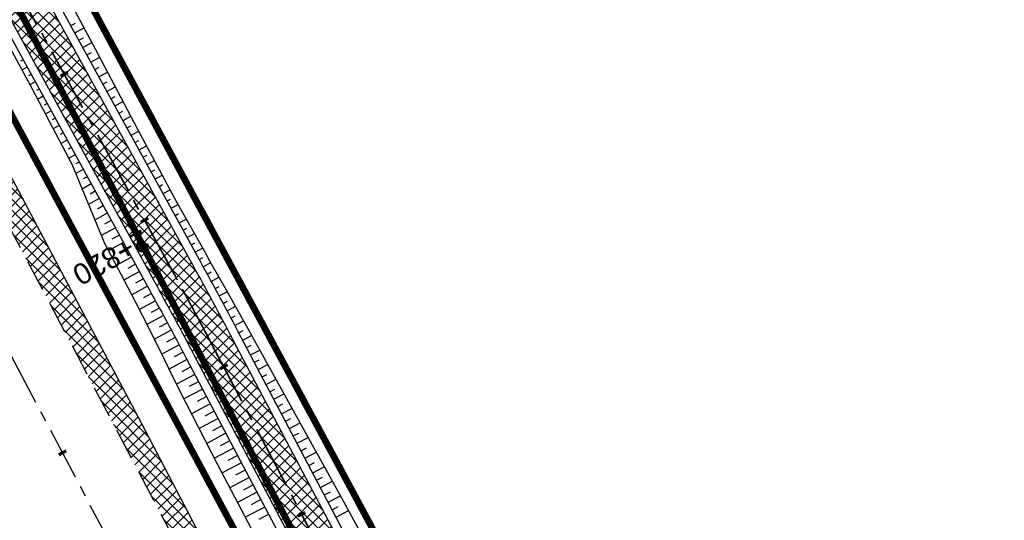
# Model space of a CAD drawing. Header units: metres. Extents: x 7529682 to 7533751, y 5721195 to 5727842.
# Tile 60 of 179: x 7531024 to 7531083, y 5725291 to 5725321. Entities that reach past the tile are written whole.
import ezdxf

# ---------------------------------------------------------------- set-up
doc = ezdxf.new("R2010")
doc.units = ezdxf.units.M
for name, pattern in [('817-dzialki-09-05-04$0$HIDDEN', [0.375, 0.25, -0.125]), ('ACAD_ISO05W100', [33, 24, -3, 0, -3, 0, -3]), ('CENTER', [50.8, 31.75, -6.35, 6.35, -6.35]), ('CENTER2', [28.575, 19.05, -3.175, 3.175, -3.175]), ('HIDDEN', [9.525, 6.35, -3.175])]:
    doc.linetypes.add(name, pattern=pattern)
for name, color, linetype in [('C-DROGI-SYTUACJA', 7, 'Continuous'), ('C-DROGI-SYTUACJA-ETYKIETY', 7, 'Continuous'), ('D-hatch-pobocza', 131, 'Continuous'), ('D-pobocza', 60, 'Continuous'), ('D-rowy', 160, 'Continuous'), ('D-skarpa', 2, 'Continuous'), ('D-skarpa-kreskowanie', 2, 'Continuous')]:
    doc.layers.add(name, color=color, linetype=linetype)
for name, color, linetype, lineweight, true_color in [('D-ewidencja-numery', 7, 'Continuous', 50, 0x40ff00), ('D-hatch-ciag-pieszo-rowerowy', 7, 'Continuous', 13, 0xff9f80), ('D-LR-etap-III', 7, '817-dzialki-09-05-04$0$HIDDEN', 50, 0x00008f)]:
    doc.layers.add(name, color=color, linetype=linetype, lineweight=lineweight, true_color=true_color)
for name, color, linetype, lineweight in [('D-krawędzie', 3, 'Continuous', 30), ('D-obrzeża', 2, 'Continuous', 30), ('D-oś', 10, 'CENTER', 30), ('D-pas-drogowy', 7, 'ACAD_ISO05W100', 50)]:
    doc.layers.add(name, color=color, linetype=linetype, lineweight=lineweight)
doc.layers.add('poprzeczki', color=7, linetype='Continuous', true_color=0x0000c7)
doc.styles.get("Standard").update_dxf_attribs({"font": 'arial.ttf'})
pattern_1 = [(45, (0, 0), (-0.33675960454, 0.33675960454), []), (135, (0, 0), (-0.33675960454, -0.33675960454), [])]

# ---------------------------------------------------------------- blocks, each defined once
blk = doc.blocks.new('AeccTickLine')
at = {"color": 0, "linetype": 'ByBlock', "lineweight": -2}
blk.add_line((0, 1), (0, -1), dxfattribs=at)

msp = doc.modelspace()

# ---------------------------------------------------------------- hatches: boundary and pattern name
at = {"layer": 'D-hatch-ciag-pieszo-rowerowy'}
h = msp.add_hatch(dxfattribs=at)
h.set_pattern_fill('ANSI37', color=256, scale=0.15, style=0)
h.set_pattern_definition(pattern_1)
h.paths.add_polyline_path([(7531004.677, 5725360.684), (7531003.472, 5725360.289), (7531020.53, 5725328.004, 0.004067), (7531022.845, 5725323.708), (7531032.808, 5725305.571, -0.004228), (7531035.213, 5725301.104), (7531043.691, 5725285.032), (7531044.822, 5725285.569), (7531036.314, 5725301.696, 0.004228), (7531033.909, 5725306.164), (7531023.945, 5725324.301, -0.004067), (7531021.63, 5725328.597)])
h.paths.add_polyline_path([(7531003.472, 5725360.289), (7531002.267, 5725359.893), (7531019.429, 5725327.411, 0.004067), (7531021.744, 5725323.115), (7531031.707, 5725304.978, -0.004228), (7531034.112, 5725300.511), (7531042.561, 5725284.496), (7531043.691, 5725285.032), (7531035.213, 5725301.104, 0.004228), (7531032.808, 5725305.571), (7531022.845, 5725323.708, -0.004067), (7531020.53, 5725328.004)])
at = {"layer": 'D-hatch-pobocza'}
h = msp.add_hatch(dxfattribs=at)
h.set_pattern_fill('ANSI37', color=256, scale=0.15, style=0)
h.set_pattern_definition(pattern_1)
h.paths.add_polyline_path([(7531057.01, 5725246.72), (7531044.19, 5725271.11), (7531030.97, 5725296.42), (7531019.37, 5725318.31), (7531007.54, 5725340.71), (7530994.47, 5725365.47), (7530982.58, 5725387.65), (7530971.81, 5725408.22), (7530959.96, 5725430.76), (7530944.54, 5725460.14), (7530935.92, 5725477.07), (7530923.1, 5725500.31), (7530908, 5725529.49), (7530889.658, 5725563.375), (7530889.586, 5725561.257), (7530918.172, 5725507.178), (7530950.163, 5725446.305), (7530993.419, 5725364.265), (7531022.766, 5725308.719), (7531053.81, 5725249.872), (7531081.166, 5725197.875), (7531103.902, 5725154.541), (7531128.123, 5725108.448), (7531149.321, 5725068.209), (7531151.44, 5725067.36), (7531152.004, 5725067.286), (7531141.2, 5725086.69), (7531129.87, 5725108.78), (7531118.46, 5725130.11), (7531107.39, 5725151.39), (7531095.36, 5725174.01), (7531083.61, 5725196.49), (7531071.56, 5725218.8)])

# ---------------------------------------------------------------- linework, layer by layer
at = {"layer": 'C-DROGI-SYTUACJA', "color": 10, "linetype": 'CENTER2', "lineweight": 35, "ltscale": 0.2}
msp.add_lwpolyline([(7531022.845, 5725323.708), (7531032.808, 5725305.571, -0.004228), (7531035.213, 5725301.104), (7531059.944, 5725254.223, -0.004401), (7531062.366, 5725249.531), (7531071.709, 5725231.04, 0.004122), (7531073.975, 5725226.644), (7531073.975, 5725226.644), (7531087.383, 5725201.158), (7531110.122, 5725157.821), (7531131.457, 5725118.234, -0.008978), (7531136.397, 5725108.66), (7531146.083, 5725089.033, 0.075252), (7531151.217, 5725081.666), (7531154.313, 5725078.4, -0.068936), (7531156.869, 5725074.83), (7531166.993, 5725055.55, -0.068732)], format="xyb", dxfattribs=at)
at = {"layer": 'D-ewidencja-numery', "color": 12, "ltscale": 15, "true_color": 0xc70000}
msp.add_lwpolyline([(7530900.952, 5725579.946), (7530904.81, 5725571.977), (7530903.682, 5725568.566), (7530908.901, 5725558.845), (7530910.252, 5725545.672), (7530912.873, 5725538.646), (7530945.278, 5725478.464), (7530959.692, 5725450.246), (7531002.827, 5725368.192), (7531044.704, 5725290.314), (7531064.099, 5725253.213), (7531083.01, 5725216.678), (7531113.013, 5725158.466), (7531137.364, 5725113.071), (7531150.831, 5725086.712), (7531159.746, 5725076.641), (7531166.31, 5725074.58), (7531172.29, 5725062.58)], dxfattribs=at)
at = {"layer": 'D-krawędzie', "linetype": 'HIDDEN', "ltscale": 0.3, "flags": 128}
msp.add_lwpolyline([(7530572.01, 5726166.06), (7530620.381, 5726072.761), (7530641.555, 5726032.008), (7530660.961, 5725995.07), (7530689.128, 5725941.54), (7530707.336, 5725907.032), (7530725.256, 5725873.093), (7530743.97, 5725837.654), (7530770.527, 5725787.119), (7530787.864, 5725754.267), (7530809.898, 5725712.542), (7530824.739, 5725684.389), (7530840.856, 5725653.693), (7530860.675, 5725616.154), (7530865.283, 5725607.394), (7530878.05, 5725583.08), (7530918.172, 5725507.178), (7530950.163, 5725446.305), (7530993.419, 5725364.265), (7531022.766, 5725308.719), (7531053.81, 5725249.872), (7531081.166, 5725197.875), (7531103.902, 5725154.541), (7531128.123, 5725108.448), (7531149.3, 5725068.25), (7531167.38, 5725033.767), (7531197.165, 5724976.988), (7531228.151, 5724918.034), (7531253.153, 5724870.491), (7531286.796, 5724806.654), (7531306.74, 5724768.665), (7531335.094, 5724714.652), (7531357.319, 5724672.439), (7531373.645, 5724641.454), (7531392.162, 5724605.999), (7531418.48, 5724555.853), (7531439.727, 5724515.582), (7531468.399, 5724461.077), (7531491.782, 5724416.528), (7531531.99, 5724339.833), (7531557.227, 5724291.659), (7531569.852, 5724267.577), (7531591.376, 5724226.548), (7531610.004, 5724191.103), (7531616.883, 5724177.999), (7531629.985, 5724153.025), (7531641.007, 5724132.022), (7531664.906, 5724087.617), (7531677.644, 5724064.786), (7531683.112, 5724054.988), (7531686.753, 5724048.18), (7531695.448, 5724031.697), (7531703.749, 5724015.917), (7531709.214, 5724005.514), (7531719.389, 5723986.147), (7531726.295, 5723973), (7531732.741, 5723960.736), (7531735.13, 5723956.19)], dxfattribs=at)
at = {"layer": 'D-LR-etap-III', "ltscale": 10, "flags": 128}
msp.add_lwpolyline([(7531750.474, 5723895.103, 0.4, 0.4, 0), (7531750.505, 5723895.13, 0.4, 0.4, 0), (7531682.71, 5724022.92, 0.4, 0.4, 0), (7531619.177, 5724147.204, 0.4, 0.4, 0), (7531592.309, 5724198.489, 0.4, 0.4, 0), (7531553.264, 5724272.919, 0.4, 0.4, 0), (7531504.02, 5724366.79, 0.4, 0.4, 0), (7531482.09, 5724407.62, 0.4, 0.4, 0), (7531412.35, 5724541.183, 0.4, 0.4, 0), (7531388.464, 5724586.93, 0.4, 0.4, 0), (7531345.12, 5724669.94, 0.4, 0.4, 0), (7531127.66, 5725081.67, 0.4, 0.4, 0), (7531059.253, 5725211.041, 0.4, 0.4, 0), (7531008.007, 5725307.954, 0.4, 0.4, 0), (7530964.182, 5725390.836, 0.4, 0.4, 0), (7530914.557, 5725484.684, 0.4, 0.4, 0), (7530865.243, 5725577.494, 0.4, 0.4, 0), (7530840.085, 5725624.059, 0.4, 0.4, 0), (7530802.56, 5725694.925, 0.4, 0.4, 0), (7530755.54, 5725787.51, 0.4, 0.4, 0), (7530708.718, 5725876.303, 0.4, 0.4, 0), (7530695.12, 5725902.09, 0.4, 0.4, 0), (7530642.914, 5726001.078, 0.4, 0.4, 0), (7530634.935, 5726016.147, 0.4, 0.4, 0), (7530610.82, 5726061.93, 0.4, 0.4, 0), (7530610.82, 5726061.93, 0.4, 0.4, 0), (7530607.21, 5726063.51, 0.4, 0.4, 0), (7530597.42, 5726080.68, 0.4, 0.4, 0), (7530591.16, 5726088.44, 0.4, 0.4, 0), (7530581.28, 5726107.21, 0.4, 0.4, 0), (7530571.29, 5726130.56, 0.4, 0.4, 0), (7530549.555, 5726171.527, 0.4, 0.4, 0), (7530531.014, 5726206.474, 0.4, 0.4, 0), (7530516.461, 5726236.017, 0.4, 0.4, 0), (7530500.799, 5726266.141, 0.4, 0.4, 0), (7530491.35, 5726283.94, 0.4, 0.4, 0), (7530482.4, 5726303.41, 0.4, 0.4, 0), (7530482.4, 5726303.41, 0.4, 0.4, 0), (7530450.41, 5726357.28, 0.4, 0.4, 0), (7530397.759, 5726458.5, 0.4, 0.4, 0), (7530334.708, 5726583.665, 0.4, 0.4, 0), (7530303.939, 5726645.168, 0.4, 0.4, 0), (7530300.51, 5726651.778, 0.4, 0.4, 0), (7530289.214, 5726671.967, 0.4, 0.4, 0), (7530281.54, 5726685.57, 0.4, 0.4, 0), (7530261.371, 5726724.163, 0.4, 0.4, 0), (7530254.03, 5726738.21, 0.4, 0.4, 0), (7530197.22, 5726845.06, 0.4, 0.4, 0), (7530194.71, 5726849.15, 0.4, 0.4, 0), (7530195.92, 5726850.75, 0.4, 0.4, 0), (7530170.547, 5726892.961, 0.4, 0.4, 0), (7530143.175, 5726945.066, 0.4, 0.4, 0), (7530105.06, 5727018.32, 0.4, 0.4, 0), (7530100.06, 5727027.16, 0.4, 0.4, 0), (7530062.319, 5727099.625, 0.4, 0.4, 0), (7530015.379, 5727189.42, 0.4, 0.4, 0), (7529983.208, 5727250.207, 0.4, 0.4, 0), (7529953.284, 5727306.747, 0.4, 0.4, 0), (7529900.671, 5727406.159, 0.4, 0.4, 0), (7529890.63, 5727425.131, 0.4, 0.4, 0), (7529875.155, 5727454.426, 0.4, 0.4, 0), (7529857.56, 5727487.787, 0.4, 0.4, 0), (7529835.194, 5727530.193, 0.4, 0.4, 0), (7529811.741, 5727574.662, 0.4, 0.4, 0), (7529792.102, 5727611.923, 0.4, 0.4, 0), (7529768.066, 5727657.47, 0.4, 0.4, 0), (7529755.211, 5727682.131, 0.4, 0.4, 0), (7529753.31, 5727681.13, 0.4, 0.4, 0), (7529739.21, 5727707.77, 0.4, 0.4, 0), (7529735.395, 5727711.252, 0.4, 0.4, 0), (7529725.42, 5727730.2, 0.4, 0.4, 0), (7529723.55, 5727729.88, 0.4, 0.4, 0), (7529695.567, 5727782.932, 0.4, 0.4, 0), (7529717.68, 5727794.024, 0.4, 0.4, 0), (7529736.275, 5727758.647, 0.4, 0.4, 0), (7529736.275, 5727758.647, 0.4, 0.4, 0), (7529744.511, 5727750.406, 0.4, 0.4, 0), (7529744.511, 5727750.406, 0.4, 0.4, 0), (7529750.283, 5727738.55, 0.4, 0.4, 0), (7529777.109, 5727687.569, 0.4, 0.4, 0), (7529796.515, 5727651.33, 0.4, 0.4, 0), (7529814.938, 5727616.793, 0.4, 0.4, 0), (7529839.007, 5727572.304, 0.4, 0.4, 0), (7529860.618, 5727532.509, 0.4, 0.4, 0), (7529882.349, 5727491.504, 0.4, 0.4, 0), (7529904.865, 5727449.096, 0.4, 0.4, 0), (7529920.747, 5727418.885, 0.4, 0.4, 0), (7529946.677, 5727368.547, 0.4, 0.4, 0), (7529972.025, 5727320.573, 0.4, 0.4, 0), (7529987.74, 5727290.153, 0.4, 0.4, 0), (7529996.497, 5727273.662, 0.4, 0.4, 0), (7530017.541, 5727234.203, 0.4, 0.4, 0), (7530033.054, 5727204.864, 0.4, 0.4, 0), (7530051.623, 5727170.223, 0.4, 0.4, 0), (7530069.277, 5727137.016, 0.4, 0.4, 0), (7530089.385, 5727097.534, 0.4, 0.4, 0), (7530109.713, 5727060.747, 0.4, 0.4, 0), (7530136.77, 5727011.64, 0.4, 0.4, 0), (7530162.447, 5726962.744, 0.4, 0.4, 0), (7530187.674, 5726916.992, 0.4, 0.4, 0), (7530207.821, 5726879.335, 0.4, 0.4, 0), (7530230.626, 5726834.519, 0.4, 0.4, 0), (7530262.288, 5726776.618, 0.4, 0.4, 0), (7530277.51, 5726760.213, 0.4, 0.4, 0), (7530286.037, 5726744.107, 0.4, 0.4, 0), (7530288.097, 5726735.884, 0.4, 0.4, 0), (7530290.394, 5726725.047, 0.4, 0.4, 0), (7530296.177, 5726713.583, 0.4, 0.4, 0), (7530302.726, 5726701.182, 0.4, 0.4, 0), (7530325.685, 5726657.466, 0.4, 0.4, 0), (7530343.244, 5726623.649, 0.4, 0.4, 0), (7530360.23, 5726591.747, 0.4, 0.4, 0), (7530383.209, 5726548.059, 0.4, 0.4, 0), (7530406.018, 5726503.606, 0.4, 0.4, 0), (7530427.465, 5726462.62, 0.4, 0.4, 0), (7530447.928, 5726424.388, 0.4, 0.4, 0), (7530471.127, 5726379.921, 0.4, 0.4, 0), (7530490.501, 5726343.033, 0.4, 0.4, 0), (7530509.499, 5726306.733, 0.4, 0.4, 0), (7530529.89, 5726267.244, 0.4, 0.4, 0), (7530543.852, 5726238.99, 0.4, 0.4, 0), (7530554.809, 5726218.944, 0.4, 0.4, 0), (7530559.027, 5726212.223, 0.4, 0.4, 0), (7530563.061, 5726206.41, 0.4, 0.4, 0), (7530566.934, 5726200.464, 0.4, 0.4, 0), (7530569.771, 5726194.902, 0.4, 0.4, 0), (7530571.473, 5726191.282, 0.4, 0.4, 0), (7530572.839, 5726188.025, 0.4, 0.4, 0), (7530575.295, 5726182.035, 0.4, 0.4, 0), (7530579.737, 5726173.306, 0.4, 0.4, 0), (7530583.3, 5726167.41, 0.4, 0.4, 0), (7530593.4, 5726163.33, 0.4, 0.4, 0), (7530598.618, 5726155.264, 0.4, 0.4, 0), (7530608.258, 5726140.497, 0.4, 0.4, 0), (7530603.27, 5726136.83, 0.4, 0.4, 0), (7530606.53, 5726131.84, 0.4, 0.4, 0), (7530604.239, 5726124.217, 0.4, 0.4, 0), (7530605.847, 5726121.63, 0.4, 0.4, 0), (7530608.972, 5726116.164, 0.4, 0.4, 0), (7530618.114, 5726097.791, 0.4, 0.4, 0), (7530651.213, 5726034.96, 0.4, 0.4, 0), (7530670.244, 5725998.611, 0.4, 0.4, 0), (7530698.075, 5725945.953, 0.4, 0.4, 0), (7530716.506, 5725911.305, 0.4, 0.4, 0), (7530735.223, 5725875.667, 0.4, 0.4, 0), (7530752.504, 5725842.155, 0.4, 0.4, 0), (7530778.311, 5725793.501, 0.4, 0.4, 0), (7530797.5, 5725756.382, 0.4, 0.4, 0), (7530812.519, 5725728.289, 0.4, 0.4, 0), (7530820.039, 5725713.16, 0.4, 0.4, 0), (7530822.422, 5725710.194, 0.4, 0.4, 0), (7530833.155, 5725688.801, 0.4, 0.4, 0), (7530849.629, 5725656.159, 0.4, 0.4, 0), (7530867.983, 5725621.964, 0.4, 0.4, 0), (7530872.63, 5725612.888, 0.4, 0.4, 0), (7530880.354, 5725597.595, 0.4, 0.4, 0), (7530883.839, 5725593.389, 0.4, 0.4, 0), (7530891.782, 5725587.763, 0.4, 0.4, 0), (7530895.039, 5725584.281, 0.4, 0.4, 0), (7530897.034, 5725580.941, 0.4, 0.4, 0), (7530900.952, 5725579.946, 0.4, 0.4, 0), (7530904.81, 5725571.977, 0.4, 0.4, 0), (7530903.682, 5725568.566, 0.4, 0.4, 0), (7530908.901, 5725558.845, 0.4, 0.4, 0), (7530910.252, 5725545.672, 0.4, 0.4, 0), (7530912.873, 5725538.646, 0.4, 0.4, 0), (7530945.278, 5725478.464, 0.4, 0.4, 0), (7530959.692, 5725450.246, 0.4, 0.4, 0), (7531002.827, 5725368.192, 0.4, 0.4, 0), (7531044.704, 5725290.314, 0.4, 0.4, 0), (7531064.099, 5725253.213, 0.4, 0.4, 0), (7531083.01, 5725216.678, 0.4, 0.4, 0), (7531113.013, 5725158.466, 0.4, 0.4, 0), (7531137.364, 5725113.071, 0.4, 0.4, 0), (7531150.831, 5725086.712, 0.4, 0.4, 0), (7531159.746, 5725076.641, 0.4, 0.4, 0), (7531166.31, 5725074.58, 0.4, 0.4, 0), (7531172.29, 5725062.58, 0.4, 0.4, 0), (7531170.59, 5725055.606, 0.4, 0.4, 0), (7531173.733, 5725044.081, 0.4, 0.4, 0), (7531215.342, 5724964.86, 0.4, 0.4, 0), (7531238.054, 5724921.685, 0.4, 0.4, 0), (7531262.39, 5724875.283, 0.4, 0.4, 0), (7531295.587, 5724811.266, 0.4, 0.4, 0), (7531348.488, 5724712.363, 0.4, 0.4, 0), (7531363.741, 5724682.684, 0.4, 0.4, 0), (7531366.987, 5724675.865, 0.4, 0.4, 0), (7531382.541, 5724646.111, 0.4, 0.4, 0), (7531401.299, 5724610.875, 0.4, 0.4, 0), (7531428.965, 5724558.862, 0.4, 0.4, 0), (7531449.111, 5724520.398, 0.4, 0.4, 0), (7531477.293, 5724465.831, 0.4, 0.4, 0), (7531500.996, 5724421.113, 0.4, 0.4, 0), (7531512.122, 5724400.549, 0.4, 0.4, 0), (7531513.782, 5724396.757, 0.4, 0.4, 0), (7531526.32, 5724379.39, 0.4, 0.4, 0), (7531566.784, 5724302.736, 0.4, 0.4, 0), (7531612.277, 5724225.61, 0.4, 0.4, 0), (7531620.493, 5724210.548, 0.4, 0.4, 0), (7531631.578, 5724196.258, 0.4, 0.4, 0), (7531653.484, 5724152.434, 0.4, 0.4, 0), (7531661.151, 5724128.494, 0.4, 0.4, 0), (7531673.881, 5724101.186, 0.4, 0.4, 0), (7531684.691, 5724081.184, 0.4, 0.4, 0), (7531699.212, 5724051.17, 0.4, 0.4, 0), (7531704.034, 5724040.584, 0.4, 0.4, 0), (7531704.034, 5724040.584, 0.4, 0.4, 0), (7531703.913, 5724037.17, 0.4, 0.4, 0), (7531736.42, 5723969.232, 0.4, 0.4, 0), (7531738.285, 5723967.699, 0.4, 0.4, 0), (7531742.181, 5723962.346, 0.4, 0.4, 0), (7531744.286, 5723958.616, 0.4, 0.4, 0), (7531755.393, 5723944.193, 0.4, 0.4, 0), (7531758.69, 5723936.76, 0.4, 0.4, 0), (7531780.08, 5723929.25, 0.4, 0.4, 0), (7531792.612, 5723906.338, 0.4, 0.4, 0), (7531792.612, 5723906.338, 0.4, 0.4, 0), (7531756.962, 5723883.055, 0.4, 0.4, 0), (7531750.46, 5723895.13, 0.4, 0.4, 0), (7531750.46, 5723895.13, 0, 0, 0)], format="xyseb", dxfattribs=at)
at = {"layer": 'D-obrzeża'}
for points in [[(7531164.322, 5725069.743), (7531163.358, 5725071.533), (7531162.183, 5725071.113, -0.373479), (7531159.739, 5725072.063), (7531157.82, 5725075.705, 0.068604), (7531155.434, 5725079.035), (7531152.262, 5725082.381, -0.075217), (7531147.129, 5725089.744), (7531137.495, 5725109.262, 0.008945), (7531132.573, 5725118.799), (7531111.229, 5725158.402), (7531088.49, 5725201.74), (7531075.086, 5725227.216, -0.004122), (7531072.82, 5725231.613), (7531063.477, 5725250.104, 0.004401), (7531061.055, 5725254.796), (7531036.314, 5725301.696, 0.004228), (7531033.909, 5725306.164), (7531023.945, 5725324.301, -0.004067)], [(7531021.744, 5725323.115), (7531031.707, 5725304.978, -0.004228), (7531034.112, 5725300.511), (7531058.833, 5725253.649, -0.004401), (7531061.256, 5725248.957), (7531070.597, 5725230.467, 0.004122), (7531072.864, 5725226.071), (7531086.277, 5725200.577), (7531109.015, 5725157.24), (7531130.341, 5725117.67, -0.009012), (7531135.299, 5725108.06), (7531145.036, 5725088.322, 0.075286), (7531150.171, 5725080.951), (7531153.382, 5725077.565, -0.068604), (7531155.769, 5725074.235), (7531156.913, 5725072.064), (7531159.315, 5725067.483)]]:
    msp.add_lwpolyline(points, format="xyb", dxfattribs=at)
at = {"layer": 'D-oś', "ltscale": 0.1}
msp.add_lwpolyline([(7531164.28, 5725032.142), (7531146.202, 5725066.622), (7531125.026, 5725106.818), (7531100.803, 5725152.914), (7531078.067, 5725196.247), (7531050.713, 5725248.241), (7531019.672, 5725307.084), (7530990.323, 5725362.632), (7530947.066, 5725444.675), (7530915.075, 5725505.546), (7530874.954, 5725581.449)], dxfattribs=at)
at = {"layer": 'D-pas-drogowy', "ltscale": 0.2, "flags": 128}
msp.add_lwpolyline([(7531633.019, 5724182.834, 0.4, 0.4, 0), (7531617.559, 5724211.608, 0.4, 0.4, 0), (7531566.784, 5724302.736, 0.4, 0.4, 0), (7531538.419, 5724356.47, 0.4, 0.4, 0), (7531526.32, 5724379.39, 0.4, 0.4, 0), (7531516.102, 5724393.607, 0.4, 0.4, 0.001485), (7531513.78, 5724396.838, 0.4, 0.4, 0), (7531501.87, 5724413.41, 0.4, 0.4, 0), (7531474.926, 5724464.508, 0.4, 0.4, 0), (7531446.2, 5724518.992, 0.4, 0.4, 0), (7531424.962, 5724559.262, 0.4, 0.4, 0), (7531398.444, 5724609.566, 0.4, 0.4, 0), (7531379.647, 5724645.216, 0.4, 0.4, 0), (7531365.23, 5724672.56, 0.4, 0.4, 0), (7531341.306, 5724717.915, 0.4, 0.4, 0), (7531312.9, 5724771.789, 0.4, 0.4, 0), (7531292.591, 5724810.307, 0.4, 0.4, 0), (7531259.392, 5724873.271, 0.4, 0.4, 0), (7531233.74, 5724921.923, 0.4, 0.4, 0), (7531203.073, 5724980.092, 0.4, 0.4, 0), (7531173.471, 5725036.225, 0.4, 0.4, 0), (7531168.27, 5725046.09, 0.4, 0.4, 0), (7531172.29, 5725062.58, 0.4, 0.4, 0), (7531166.31, 5725074.58, 0.4, 0.4, 0), (7531150.32, 5725079.6, 0.4, 0.4, 0), (7531141.5, 5725096.43, 0.4, 0.4, 0), (7531109.312, 5725157.814, 0.4, 0.4, 0), (7531086.641, 5725201.048, 0.4, 0.4, 0), (7531059.198, 5725253.384, 0.4, 0.4, 0), (7531028.207, 5725312.489, 0.4, 0.4, 0), (7530999.105, 5725367.99, 0.4, 0.4, 0), (7530956.248, 5725449.725, 0.4, 0.4, 0), (7530924.398, 5725510.464, 0.4, 0.4, 0), (7530897.51, 5725561.74, 0.4, 0.4, 0), (7530894.46, 5725566.14, 0.4, 0.4, 0), (7530892.16, 5725570.49, 0.4, 0.4, 0), (7530869.363, 5725613.307, 0.4, 0.4, 0), (7530861.694, 5725627.705, 0.4, 0.4, 0), (7530852.74, 5725644.52, 0.4, 0.4, 0), (7530831.51, 5725684.2, 0.4, 0.4, 0), (7530811.13, 5725722.52, 0.4, 0.4, 0), (7530792.348, 5725757.941, 0.4, 0.4, 0), (7530768.03, 5725803.8, 0.4, 0.4, 0), (7530748.769, 5725840.179, 0.4, 0.4, 0), (7530727.7, 5725879.97, 0.4, 0.4, 0), (7530712.098, 5725909.545, 0.4, 0.4, 0), (7530693.644, 5725944.645, 0.4, 0.4, 0), (7530665.702, 5725997.539, 0.4, 0.4, 0), (7530641.76, 5726042.88, 0.4, 0.4, 0), (7530616.5, 5726091.48, 0.4, 0.4, 0), (7530604.628, 5726114.32, 0.4, 0.4, -0.007763), (7530602.5, 5726118.43, 0.4, 0.4, 0), (7530603.992, 5726123.395, 0.4, 0.4, 0), (7530606.53, 5726131.84, 0.4, 0.4, 0), (7530603.27, 5726136.83, 0.4, 0.4, 0), (7530593.776, 5726151.369, 0.4, 0.4, 0), (7530590.203, 5726156.84, 0.4, 0.4, 0), (7530583.3, 5726167.41, 0.4, 0.4, 0), (7530580.578, 5726170.428, 0.4, 0.4, 0), (7530575.85, 5726175.67, 0.4, 0.4, 0), (7530569.01, 5726186.66, 0.4, 0.4, 0), (7530562.555, 5726199.189, 0.4, 0.4, 0), (7530555.67, 5726211.39, 0.4, 0.4, 0), (7530548.29, 5726224.23, 0.4, 0.4, 0), (7530540.58, 5726237.71, 0.4, 0.4, 0), (7530532.68, 5726252.65, 0.4, 0.4, 0), (7530524.06, 5726269.35, 0.4, 0.4, 0), (7530502.82, 5726309.91, 0.4, 0.4, 0), (7530488.83, 5726336.63, 0.4, 0.4, 0), (7530466.03, 5726380.16, 0.4, 0.4, 0), (7530438.47, 5726432.77, 0.4, 0.4, 0), (7530424.53, 5726459.09, 0.4, 0.4, 0), (7530401.63, 5726502.97, 0.4, 0.4, 0), (7530383.38, 5726538.06, 0.4, 0.4, 0), (7530353.97, 5726593.52, 0.4, 0.4, 0), (7530338.47, 5726622.74, 0.4, 0.4, 0), (7530322.01, 5726653.88, 0.4, 0.4, 0), (7530297.54, 5726700.33, 0.4, 0.4, 0), (7530287.38, 5726719.6, 0.4, 0.4, 0), (7530285.95, 5726722.316, 0.4, 0.4, 0), (7530280.26, 5726733.12, 0.4, 0.4, 0), (7530266.73, 5726758.74, 0.4, 0.4, 0), (7530260.42, 5726770.47, 0.4, 0.4, 0), (7530253.25, 5726783.82, 0.4, 0.4, 0), (7530244.95, 5726799.33, 0.4, 0.4, 0), (7530239.39, 5726808.49, 0.4, 0.4, 0), (7530238.29, 5726807.9, 0.4, 0.4, 0), (7530218.11, 5726850.67, 0.4, 0.4, 0), (7530175.907, 5726928.168, 0.4, 0.4, 0), (7530096.68, 5727076.15, 0.4, 0.4, 0), (7530094.68, 5727079.89, 0.4, 0.4, 0), (7530064.597, 5727135.523, 0.4, 0.4, 0), (7530046.731, 5727168.892, 0.4, 0.4, 0), (7530025.803, 5727208.461, 0.4, 0.4, 0), (7530012.847, 5727232.979, 0.4, 0.4, 0), (7529994.15, 5727268.45, 0.4, 0.4, 0), (7529981.671, 5727291.93, 0.4, 0.4, 0), (7529949.89, 5727351.73, 0.4, 0.4, 0), (7529924.75, 5727399.03, 0.4, 0.4, 0), (7529915.516, 5727417.1, 0.4, 0.4, 0), (7529885.83, 5727475.19, 0.4, 0.4, 0), (7529862.56, 5727519.97, 0.4, 0.4, 0), (7529852.985, 5727538.191, 0.4, 0.4, 0), (7529836.513, 5727569.511, 0.4, 0.4, 0), (7529815.369, 5727609.141, 0.4, 0.4, 0), (7529792.795, 5727651.247, 0.4, 0.4, 0), (7529774.199, 5727685.858, 0.4, 0.4, 0), (7529746.966, 5727736.059, 0.4, 0.4, 0), (7529733.92, 5727757.62, 0.4, 0.4, 0), (7529708.607, 5727806.389, 0.4, 0.4, 0), (7529688.492, 5727796.345, 0.4, 0.4, 0), (7529723.55, 5727729.88, 0.4, 0.4, 0), (7529725.42, 5727730.2, 0.4, 0.4, 0), (7529735.38, 5727711.28, 0.4, 0.4, 0), (7529739.21, 5727707.77, 0.4, 0.4, 0), (7529753.31, 5727681.13, 0.4, 0.4, 0), (7529755.178, 5727682.114, 0.4, 0.4, 0), (7529792.102, 5727611.923, 0.4, 0.4, 0), (7529811.741, 5727574.662, 0.4, 0.4, 0), (7529835.194, 5727530.193, 0.4, 0.4, 0), (7529857.56, 5727487.787, 0.4, 0.4, 0), (7529875.155, 5727454.426, 0.4, 0.4, 0), (7529890.63, 5727425.131, 0.4, 0.4, 0), (7529900.671, 5727406.159, 0.4, 0.4, 0), (7529953.284, 5727306.747, 0.4, 0.4, 0), (7529983.208, 5727250.207, 0.4, 0.4, 0), (7530015.379, 5727189.42, 0.4, 0.4, 0), (7530062.319, 5727099.625, 0.4, 0.4, 0), (7530100.06, 5727027.16, 0.4, 0.4, 0), (7530105.06, 5727018.32, 0.4, 0.4, 0), (7530143.175, 5726945.066, 0.4, 0.4, 0), (7530170.547, 5726892.961, 0.4, 0.4, 0), (7530195.92, 5726850.75, 0.4, 0.4, 0), (7530194.71, 5726849.15, 0.4, 0.4, 0), (7530197.22, 5726845.06, 0.4, 0.4, 0), (7530254.03, 5726738.21, 0.4, 0.4, 0), (7530261.371, 5726724.163, 0.4, 0.4, 0), (7530281.54, 5726685.57, 0.4, 0.4, 0), (7530289.214, 5726671.967, 0.4, 0.4, 0), (7530300.51, 5726651.778, 0.4, 0.4, 0), (7530303.939, 5726645.168, 0.4, 0.4, 0), (7530334.708, 5726583.665, 0.4, 0.4, 0), (7530397.759, 5726458.5, 0.4, 0.4, 0), (7530450.41, 5726357.28, 0.4, 0.4, 0), (7530482.4, 5726303.41, 0.4, 0.4, 0), (7530483.688, 5726301.003, 0.4, 0.4, 0), (7530491.35, 5726283.94, 0.4, 0.4, 0), (7530512.67, 5726243.78, 0.4, 0.4, 0), (7530529.43, 5726209.46, 0.4, 0.4, 0), (7530571.29, 5726130.56, 0.4, 0.4, 0), (7530581.28, 5726107.21, 0.4, 0.4, 0), (7530591.16, 5726088.44, 0.4, 0.4, 0), (7530597.42, 5726080.68, 0.4, 0.4, 0), (7530607.21, 5726063.51, 0.4, 0.4, 0), (7530610.82, 5726061.93, 0.4, 0.4, 0), (7530634.935, 5726016.147, 0.4, 0.4, 0), (7530642.914, 5726001.078, 0.4, 0.4, 0), (7530695.12, 5725902.09, 0.4, 0.4, 0), (7530708.718, 5725876.303, 0.4, 0.4, 0), (7530755.54, 5725787.51, 0.4, 0.4, 0), (7530802.56, 5725694.925, 0.4, 0.4, 0), (7530840.085, 5725624.059, 0.4, 0.4, 0), (7530865.243, 5725577.494, 0.4, 0.4, 0), (7530914.557, 5725484.684, 0.4, 0.4, 0), (7530964.182, 5725390.836, 0.4, 0.4, 0), (7531008.007, 5725307.954, 0.4, 0.4, 0), (7531059.253, 5725211.041, 0.4, 0.4, 0), (7531127.66, 5725081.67, 0.4, 0.4, 0), (7531345.12, 5724669.94, 0.4, 0.4, 0), (7531388.464, 5724586.93, 0.4, 0.4, 0), (7531412.35, 5724541.183, 0.4, 0.4, 0), (7531482.09, 5724407.62, 0.4, 0.4, 0), (7531504.02, 5724366.79, 0.4, 0.4, 0), (7531519.374, 5724337.52, 0.4, 0.4, 0), (7531563.749, 5724252.932, 0.4, 0.4, 0), (7531602.175, 5724179.681, 0.4, 0.4, 0), (7531619.177, 5724147.204, 0.4, 0.4, 0), (7531625.038, 5724135.635, 0.4, 0.4, 0), (7531656.796, 5724073.316, 0.4, 0.4, 0), (7531675.12, 5724037.36, 0.4, 0.4, 0), (7531682.71, 5724022.92, 0.4, 0.4, 0), (7531705.565, 5723979.811, 0.4, 0.4, 0), (7531736.606, 5723921.262, 0.4, 0.4, 0), (7531750.46, 5723895.13, 0.4, 0.4, 0), (7531740.77, 5723886.56, 0.4, 0.4, 0), (7531732.86, 5723885, 0.4, 0.4, 0), (7531722.18, 5723887.77, 0.4, 0.4, 0), (7531729.87, 5723862.17, 0.4, 0.4, 0), (7531742.92, 5723861.93, 0.4, 0.4, 0), (7531763.71, 5723859.52, 0.4, 0.4, 0), (7531768.42, 5723854.12, 0.4, 0.4, 0), (7531787.42, 5723817.97, 0.4, 0.4, 0), (7531795.57, 5723809.82, 0.4, 0.4, 0), (7531816.347, 5723819.85, 0.4, 0.4, 0), (7531816.347, 5723819.85, 0.4, 0.4, 0), (7531805.06, 5723843.23, 0.4, 0.4, 0), (7531803.61, 5723886.23, 0.4, 0.4, 0), (7531803.61, 5723886.23, 0.4, 0.4, 0), (7531780.08, 5723929.25, 0.4, 0.4, 0), (7531758.69, 5723936.76, 0.4, 0.4, 0), (7531749.359, 5723946.412, 0.4, 0.4, 0), (7531742.71, 5723953.29, 0.4, 0.4, 0), (7531735.177, 5723967.878, 0.4, 0.4, 0), (7531722.37, 5723992.68, 0.4, 0.4, 0), (7531705.042, 5724030.886, 0.4, 0.4, 0), (7531699.47, 5724043.17, 0.4, 0.4, 0), (7531692.69, 5724058.11, 0.4, 0.4, 0), (7531679.672, 5724084.017, 0.4, 0.4, 0), (7531674.55, 5724094.21, 0.4, 0.4, 0), (7531666.633, 5724114.003, 0.4, 0.4, 0), (7531649, 5724153.82, 0.4, 0.4, 0), (7531641.49, 5724149.34, 0.4, 0.4, 0), (7531626.04, 5724179.34, 0.4, 0.4, 0), (7531633.03, 5724182.84, 0, 0, 0)], format="xyseb", dxfattribs=at)
at = {"layer": 'D-pobocza'}
msp.add_lwpolyline([(7531149.321, 5725068.209), (7531151.44, 5725067.36), (7531152.004, 5725067.286), (7531141.2, 5725086.69), (7531129.87, 5725108.78), (7531118.46, 5725130.11), (7531107.39, 5725151.39), (7531095.36, 5725174.01), (7531083.61, 5725196.49), (7531071.56, 5725218.8), (7531057.01, 5725246.72), (7531044.19, 5725271.11), (7531030.97, 5725296.42), (7531019.37, 5725318.31), (7531007.54, 5725340.71), (7530994.47, 5725365.47), (7530982.58, 5725387.65), (7530971.81, 5725408.22), (7530959.96, 5725430.76), (7530944.54, 5725460.14), (7530935.92, 5725477.07), (7530923.1, 5725500.31), (7530908, 5725529.49), (7530889.658, 5725563.375)], dxfattribs=at)
for points in [[(7531164.779, 5725069.951), (7531163.594, 5725072.149), (7531162.014, 5725071.583, -0.373479), (7531160.181, 5725072.296), (7531158.231, 5725075.999, 0.068604), (7531155.844, 5725079.329), (7531152.68, 5725082.666, -0.075201), (7531147.548, 5725090.028), (7531137.931, 5725109.508, 0.008929), (7531133.017, 5725119.028), (7531111.671, 5725158.634), (7531088.933, 5725201.972), (7531075.531, 5725227.446, -0.004122), (7531073.264, 5725231.842), (7531063.921, 5725250.334, 0.004401), (7531061.499, 5725255.026), (7531036.754, 5725301.933, 0.004228), (7531034.349, 5725306.401), (7531024.385, 5725324.538, -0.004067)], [(7531021.304, 5725322.878), (7531031.267, 5725304.741, -0.004228), (7531033.672, 5725300.274), (7531058.389, 5725253.42, -0.004401), (7531060.811, 5725248.728), (7531070.153, 5725230.238, 0.004122), (7531072.42, 5725225.841), (7531085.834, 5725200.344), (7531108.572, 5725157.008), (7531129.895, 5725117.444, -0.009025), (7531134.86, 5725107.82), (7531144.617, 5725088.038, 0.075299), (7531149.753, 5725080.666), (7531152.972, 5725077.271, -0.068604), (7531155.359, 5725073.941), (7531156.471, 5725071.831), (7531158.836, 5725067.319)]]:
    msp.add_lwpolyline(points, format="xyb", dxfattribs=at)
at = {"layer": 'D-rowy', "linetype": 'HIDDEN', "ltscale": 0.1, "const_width": 0.4, "flags": 128}
msp.add_lwpolyline([(7531149.9, 5725074.79), (7531149.9, 5725074.79), (7531138.641, 5725096.214), (7531118.877, 5725133.871), (7531109.577, 5725151.722), (7531096.948, 5725175.106), (7531083.449, 5725201.131), (7531075.375, 5725216.126), (7531058.983, 5725247.129), (7531038.532, 5725286.309), (7531017.626, 5725325.254), (7530968.704, 5725418.289), (7530946.218, 5725461.539)], dxfattribs=at)
at = {"layer": 'D-skarpa', "linetype": 'Continuous'}
msp.add_lwpolyline([(7531026.042, 5725322.9), (7531028.348, 5725318.588), (7531030.735, 5725314.069), (7531033.09, 5725309.658), (7531034.781, 5725306.655), (7531035.054, 5725306.168), (7531036.045, 5725304.413), (7531037.032, 5725302.655), (7531037.286, 5725302.197), (7531042.848, 5725292.151), (7531045.241, 5725287.761), (7531047.582, 5725283.343), (7531049.866, 5725278.894), (7531052.137, 5725274.439), (7531054.429, 5725269.996), (7531056.729, 5725265.556), (7531059.043, 5725261.123), (7531062.114, 5725255.368, -0.003818)], format="xyb", dxfattribs=at)
msp.add_lwpolyline([(7531022.098, 5725320.734), (7531024.422, 5725316.431), (7531026.814, 5725311.915), (7531028.72, 5725307.257), (7531030.331, 5725304.21), (7531030.586, 5725303.724), (7531031.492, 5725301.962), (7531032.372, 5725300.187), (7531032.596, 5725299.723), (7531033.239, 5725298.388), (7531035.531, 5725293.945), (7531040.174, 5725285.088), (7531042.488, 5725280.655), (7531044.782, 5725276.213), (7531047.123, 5725271.794), (7531054.752, 5725258.86), (7531057.159, 5725254.476)], dxfattribs=at)
at = {"layer": 'D-skarpa-kreskowanie', "linetype": 'Continuous'}
for p, q in [((7531026.73, 5725320.27, 108.077), (7531027.008, 5725320.423, 107.866)), ((7531026.971, 5725319.832, 108.078), (7531027.521, 5725320.134, 107.66)), ((7531027.211, 5725319.394, 108.08), (7531027.484, 5725319.544, 107.873)), ((7531027.452, 5725318.955, 108.082), (7531027.993, 5725319.252, 107.67)), ((7531027.693, 5725318.517, 108.083), (7531027.961, 5725318.664, 107.879)), ((7531023.862, 5725318.221, 107.948), (7531023.705, 5725318.135, 107.829)), ((7531027.934, 5725318.079, 108.084), (7531028.463, 5725318.37, 107.681)), ((7531024.103, 5725317.783, 107.95), (7531023.786, 5725317.609, 107.709)), ((7531028.174, 5725317.641, 108.084), (7531028.435, 5725317.784, 107.885)), ((7531028.415, 5725317.203, 108.084), (7531028.93, 5725317.486, 107.692)), ((7531024.344, 5725317.344, 107.951), (7531024.184, 5725317.257, 107.83)), ((7531024.585, 5725316.906, 107.953), (7531024.262, 5725316.729, 107.707)), ((7531028.656, 5725316.764, 108.084), (7531028.91, 5725316.904, 107.891)), ((7531024.825, 5725316.468, 107.954), (7531024.662, 5725316.378, 107.83)), ((7531028.896, 5725316.326, 108.084), (7531029.397, 5725316.601, 107.703)), ((7531025.066, 5725316.03, 107.954), (7531024.732, 5725315.846, 107.7)), ((7531029.137, 5725315.888, 108.084), (7531029.384, 5725316.023, 107.896)), ((7531029.378, 5725315.45, 108.084), (7531029.865, 5725315.717, 107.714)), ((7531025.307, 5725315.591, 107.954), (7531025.136, 5725315.498, 107.824)), ((7531025.547, 5725315.153, 107.954), (7531025.2, 5725314.962, 107.69)), ((7531029.619, 5725315.011, 108.084), (7531029.858, 5725315.143, 107.901)), ((7531025.788, 5725314.715, 107.954), (7531025.611, 5725314.618, 107.819)), ((7531029.859, 5725314.573, 108.084), (7531030.332, 5725314.833, 107.724)), ((7531026.029, 5725314.277, 107.954), (7531025.668, 5725314.079, 107.679)), ((7531030.1, 5725314.135, 108.084), (7531030.333, 5725314.263, 107.907)), ((7531030.341, 5725313.697, 108.084), (7531030.799, 5725313.949, 107.735)), ((7531026.27, 5725313.838, 107.954), (7531026.086, 5725313.738, 107.814)), ((7531026.51, 5725313.4, 107.954), (7531026.136, 5725313.195, 107.669)), ((7531030.582, 5725313.258, 108.084), (7531030.808, 5725313.383, 107.911)), ((7531026.751, 5725312.962, 107.954), (7531026.561, 5725312.857, 107.809)), ((7531030.822, 5725312.82, 108.084), (7531031.27, 5725313.066, 107.743)), ((7531026.992, 5725312.524, 107.954), (7531026.604, 5725312.311, 107.659)), ((7531031.063, 5725312.382, 108.083), (7531031.284, 5725312.504, 107.915)), ((7531031.304, 5725311.944, 108.083), (7531031.741, 5725312.184, 107.751)), ((7531027.473, 5725311.647, 107.954), (7531027.024, 5725311.401, 107.612)), ((7531027.233, 5725312.086, 107.954), (7531027.033, 5725311.976, 107.802)), ((7531031.545, 5725311.506, 108.083), (7531031.761, 5725311.624, 107.919)), ((7531027.714, 5725311.209, 107.954), (7531027.465, 5725311.072, 107.764)), ((7531031.785, 5725311.067, 108.083), (7531032.212, 5725311.302, 107.759)), ((7531027.955, 5725310.771, 107.953), (7531027.406, 5725310.469, 107.536)), ((7531032.026, 5725310.629, 108.083), (7531032.237, 5725310.745, 107.923)), ((7531032.267, 5725310.191, 108.083), (7531032.683, 5725310.42, 107.767)), ((7531028.436, 5725309.894, 107.953), (7531027.787, 5725309.538, 107.459)), ((7531028.196, 5725310.333, 107.953), (7531027.896, 5725310.168, 107.726)), ((7531032.508, 5725309.753, 108.083), (7531032.713, 5725309.866, 107.927)), ((7531028.677, 5725309.456, 107.953), (7531028.327, 5725309.264, 107.687)), ((7531032.748, 5725309.314, 108.083), (7531033.157, 5725309.539, 107.773)), ((7531028.918, 5725309.018, 107.953), (7531028.168, 5725308.606, 107.383)), ((7531032.989, 5725308.876, 108.083), (7531033.195, 5725308.99, 107.926)), ((7531033.23, 5725308.438, 108.083), (7531033.647, 5725308.667, 107.766)), ((7531029.399, 5725308.141, 107.953), (7531028.549, 5725307.675, 107.307)), ((7531029.159, 5725308.58, 107.953), (7531028.759, 5725308.36, 107.649)), ((7531033.47, 5725308, 108.083), (7531033.682, 5725308.116, 107.923)), ((7531029.64, 5725307.703, 107.953), (7531029.192, 5725307.457, 107.613)), ((7531033.711, 5725307.561, 108.083), (7531034.138, 5725307.796, 107.758)), ((7531029.881, 5725307.265, 107.953), (7531028.978, 5725306.769, 107.267)), ((7531030.121, 5725306.827, 107.953), (7531029.667, 5725306.577, 107.607)), ((7531033.952, 5725307.123, 108.083), (7531034.168, 5725307.242, 107.919)), ((7531034.193, 5725306.685, 108.083), (7531034.629, 5725306.924, 107.751)), ((7531030.362, 5725306.389, 107.953), (7531029.446, 5725305.885, 107.256)), ((7531034.433, 5725306.247, 108.083), (7531034.654, 5725306.368, 107.915)), ((7531030.603, 5725305.95, 107.953), (7531030.141, 5725305.697, 107.602)), ((7531034.673, 5725305.808, 108.083), (7531035.119, 5725306.052, 107.744)), ((7531030.844, 5725305.512, 107.953), (7531029.913, 5725305.001, 107.245)), ((7531031.084, 5725305.074, 107.953), (7531030.616, 5725304.816, 107.596)), ((7531034.912, 5725305.369, 108.083), (7531035.139, 5725305.492, 107.911)), ((7531035.15, 5725304.929, 108.083), (7531035.612, 5725305.179, 107.733)), ((7531031.325, 5725304.636, 107.953), (7531030.38, 5725304.117, 107.234)), ((7531035.388, 5725304.49, 108.083), (7531035.623, 5725304.616, 107.905)), ((7531031.565, 5725304.197, 107.953), (7531031.088, 5725303.936, 107.591)), ((7531035.626, 5725304.05, 108.083), (7531036.104, 5725304.307, 107.721)), ((7531031.804, 5725303.758, 107.953), (7531030.839, 5725303.232, 107.221)), ((7531032.042, 5725303.318, 107.953), (7531031.555, 5725303.054, 107.583)), ((7531035.862, 5725303.609, 108.083), (7531036.106, 5725303.739, 107.898)), ((7531036.097, 5725303.168, 108.083), (7531036.595, 5725303.433, 107.707)), ((7531032.281, 5725302.879, 107.953), (7531031.295, 5725302.346, 107.206)), ((7531036.333, 5725302.727, 108.083), (7531036.587, 5725302.861, 107.891)), ((7531032.519, 5725302.439, 107.953), (7531032.02, 5725302.171, 107.575)), ((7531036.568, 5725302.285, 108.083), (7531037.085, 5725302.559, 107.692)), ((7531032.754, 5725301.998, 107.953), (7531031.743, 5725301.456, 107.188)), ((7531032.99, 5725301.557, 107.953), (7531032.477, 5725301.283, 107.565)), ((7531036.802, 5725301.843, 108.083), (7531037.065, 5725301.982, 107.884)), ((7531037.035, 5725301.401, 108.083), (7531037.57, 5725301.683, 107.679)), ((7531033.225, 5725301.116, 107.953), (7531032.185, 5725300.563, 107.167)), ((7531037.268, 5725300.959, 108.082), (7531037.54, 5725301.102, 107.877)), ((7531033.46, 5725300.675, 107.953), (7531032.933, 5725300.395, 107.555)), ((7531037.501, 5725300.516, 108.082), (7531038.055, 5725300.808, 107.665)), ((7531033.694, 5725300.233, 107.953), (7531032.623, 5725299.667, 107.145)), ((7531033.927, 5725299.79, 107.953), (7531033.384, 5725299.503, 107.543)), ((7531037.735, 5725300.074, 108.082), (7531038.016, 5725300.223, 107.87)), ((7531037.968, 5725299.632, 108.082), (7531038.539, 5725299.933, 107.652)), ((7531034.161, 5725299.348, 107.952), (7531033.057, 5725298.766, 107.121)), ((7531038.201, 5725299.19, 108.082), (7531038.491, 5725299.343, 107.864)), ((7531034.394, 5725298.906, 107.952), (7531033.835, 5725298.611, 107.531)), ((7531038.435, 5725298.748, 108.082), (7531039.024, 5725299.058, 107.638)), ((7531034.627, 5725298.464, 107.952), (7531033.505, 5725297.872, 107.107)), ((7531034.861, 5725298.021, 107.952), (7531034.298, 5725297.724, 107.528)), ((7531038.668, 5725298.305, 108.082), (7531038.967, 5725298.463, 107.857)), ((7531038.901, 5725297.863, 108.082), (7531039.508, 5725298.183, 107.625)), ((7531035.094, 5725297.579, 107.952), (7531033.964, 5725296.983, 107.1)), ((7531039.134, 5725297.421, 108.082), (7531039.442, 5725297.583, 107.85)), ((7531035.327, 5725297.137, 107.952), (7531034.76, 5725296.838, 107.525)), ((7531039.368, 5725296.979, 108.082), (7531039.993, 5725297.308, 107.611)), ((7531035.56, 5725296.695, 107.952), (7531034.422, 5725296.094, 107.094)), ((7531035.794, 5725296.252, 107.952), (7531035.223, 5725295.951, 107.522)), ((7531039.601, 5725296.536, 108.082), (7531039.918, 5725296.704, 107.843)), ((7531039.834, 5725296.094, 108.082), (7531040.477, 5725296.433, 107.598)), ((7531036.027, 5725295.81, 107.952), (7531034.881, 5725295.205, 107.088)), ((7531040.068, 5725295.652, 108.082), (7531040.393, 5725295.824, 107.836)), ((7531036.26, 5725295.368, 107.952), (7531035.685, 5725295.064, 107.519)), ((7531040.301, 5725295.21, 108.082), (7531040.962, 5725295.558, 107.584)), ((7531036.494, 5725294.926, 107.952), (7531035.339, 5725294.317, 107.082)), ((7531036.727, 5725294.483, 107.952), (7531036.148, 5725294.178, 107.516)), ((7531040.534, 5725294.767, 108.082), (7531040.869, 5725294.944, 107.83)), ((7531040.768, 5725294.325, 108.082), (7531041.446, 5725294.683, 107.57)), ((7531036.96, 5725294.041, 107.952), (7531035.801, 5725293.43, 107.078)), ((7531041.001, 5725293.883, 108.082), (7531041.345, 5725294.064, 107.823)), ((7531037.193, 5725293.599, 107.952), (7531036.613, 5725293.293, 107.515)), ((7531041.234, 5725293.441, 108.082), (7531041.93, 5725293.808, 107.557)), ((7531037.427, 5725293.157, 107.952), (7531036.265, 5725292.544, 107.077)), ((7531037.66, 5725292.714, 107.952), (7531037.079, 5725292.408, 107.514)), ((7531041.467, 5725292.998, 108.082), (7531041.82, 5725293.184, 107.816)), ((7531041.701, 5725292.556, 108.082), (7531042.415, 5725292.933, 107.543)), ((7531037.893, 5725292.272, 107.952), (7531036.73, 5725291.658, 107.075)), ((7531041.934, 5725292.114, 108.082), (7531042.296, 5725292.305, 107.809)), ((7531038.127, 5725291.83, 107.952), (7531037.544, 5725291.523, 107.513)), ((7531042.167, 5725291.672, 108.082), (7531042.899, 5725292.058, 107.53)), ((7531038.36, 5725291.388, 107.952), (7531037.194, 5725290.773, 107.073)), ((7531038.593, 5725290.945, 107.952), (7531038.01, 5725290.638, 107.512)), ((7531042.401, 5725291.229, 108.082), (7531042.769, 5725291.424, 107.804)), ((7531042.634, 5725290.787, 108.082), (7531043.378, 5725291.18, 107.521))]:
    msp.add_line(p, q, dxfattribs=at)

# ---------------------------------------------------------------- block references
at = {"layer": 'C-DROGI-SYTUACJA-ETYKIETY', "color": 2, "linetype": 'Continuous', "lineweight": 60, "xscale": 0.2499999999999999, "yscale": 0.2499999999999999, "zscale": 0.2499999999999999, "rotation": 297.8127037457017}
msp.add_blockref('AeccTickLine', (7531026.239, 5725294.636), dxfattribs=at)
at = {"layer": 'poprzeczki', "color": 2, "linetype": 'Continuous', "lineweight": 60, "xscale": 0.25, "yscale": 0.25, "zscale": 0.25}
for p, rotation in [((7531026.334, 5725317.356), 298.7817039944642), ((7531031.149, 5725308.591), 298.7817039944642), ((7531035.904, 5725299.794), 297.8127054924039), ((7531040.57, 5725290.95), 297.8127054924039)]:
    msp.add_blockref('AeccTickLine', p, dxfattribs=dict(at, rotation=rotation))

# ---------------------------------------------------------------- texts
at = {"layer": 'C-DROGI-SYTUACJA-ETYKIETY', "color": 2}
msp.add_text('2+820', height=1.25, rotation=208.7817, dxfattribs=at).set_placement((7531031.001, 5725308.082))

doc.saveas('drawing.dxf')
